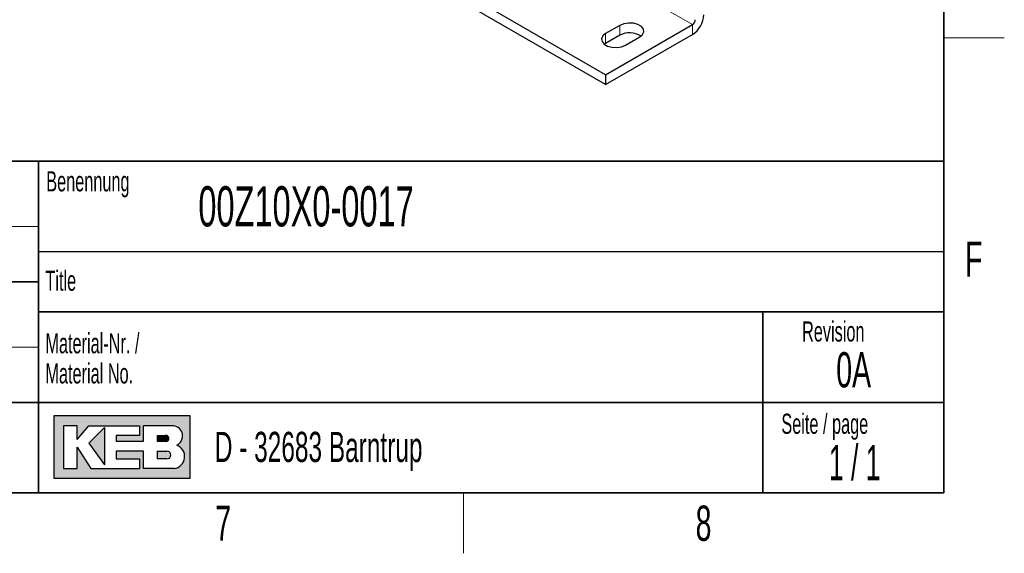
# Model space of a CAD drawing. Header units: millimetres. Extents: x 5 to 418, y 2 to 292.
# Tile 31 of 41: x 316 to 414, y 6 to 59. Entities that reach past the tile are written whole.
import ezdxf

# ---------------------------------------------------------------- set-up
doc = ezdxf.new("R2010")
doc.units = ezdxf.units.MM
doc.layers.add('SLD-0', color=7, linetype='Continuous')
doc.styles.add('SLDTEXTSTYLE0', font='TXT', dxfattribs={"width": 0.605})
doc.styles.add('SLDTEXTSTYLE1', font='TXT', dxfattribs={"width": 0.563})

# ---------------------------------------------------------------- blocks, each defined once
blk = doc.blocks.new('SW_NOTE_0_2')
at = {"layer": 'SLD-0', "color": 0, "char_height": 2, "attachment_point": 1, "style": 'SLDTEXTSTYLE0'}
for s, insert in [('Material-Nr. /', (0, 2.5781354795)), ('Material No.', (0, -0.4218645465))]:
    blk.add_mtext(s, dxfattribs=dict(at, insert=insert))

msp = doc.modelspace()

# ---------------------------------------------------------------- hatches: boundary and pattern name
at = {"linetype": 'Continuous'}
h = msp.add_hatch(color=7, dxfattribs=at)
h.paths.add_polyline_path([(319.519086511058, 13.45626988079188), (333.083981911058, 13.45626988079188), (333.083981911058, 19.65736492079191), (319.519086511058, 19.65736492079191)], flags=0)
edge = h.paths.add_edge_path(flags=0)
edge.add_arc((331.3188604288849, 15.61738520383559), 1.20464082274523, -81.72003226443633, 70.1709600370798, ccw=False)
edge.add_line((331.4923410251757, 14.42530131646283), (331.480008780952, 14.42519098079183))
edge.add_line((331.480008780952, 14.42519098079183), (328.4331606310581, 14.42519098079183))
edge.add_line((328.4331606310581, 14.42519098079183), (328.4331606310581, 16.16924896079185))
edge.add_line((328.4331606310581, 16.16924896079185), (325.7201815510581, 16.16924896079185))
edge.add_line((325.7201815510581, 16.16924896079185), (325.7201815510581, 15.39411208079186))
edge.add_line((325.7201815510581, 15.39411208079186), (328.0455921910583, 15.39411208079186))
edge.add_line((328.0455921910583, 15.39411208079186), (328.0455921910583, 14.42519098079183))
edge.add_line((328.0455921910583, 14.42519098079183), (323.2009866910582, 14.42519098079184))
edge.add_line((323.2009866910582, 14.42519098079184), (321.8444971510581, 16.55681740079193))
edge.add_line((321.8444971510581, 16.55681740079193), (321.8444971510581, 14.42519098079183))
edge.add_line((321.8444971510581, 14.42519098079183), (320.4880076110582, 14.42519098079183))
edge.add_line((320.4880076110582, 14.42519098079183), (320.4880076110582, 18.68844382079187))
edge.add_line((320.4880076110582, 18.68844382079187), (321.8444971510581, 18.68844382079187))
edge.add_line((321.8444971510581, 18.68844382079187), (321.8444971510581, 17.33195428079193))
edge.add_line((321.8444971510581, 17.33195428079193), (323.0072024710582, 18.68844382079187))
edge.add_line((323.0072024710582, 18.68844382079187), (328.0455921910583, 18.68844382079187))
edge.add_line((328.0455921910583, 18.68844382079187), (328.0455921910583, 17.71952272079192))
edge.add_line((328.0455921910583, 17.71952272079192), (325.7201815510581, 17.71952272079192))
edge.add_line((325.7201815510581, 17.71952272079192), (325.7201815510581, 17.13817006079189))
edge.add_line((325.7201815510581, 17.13817006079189), (328.4331606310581, 17.13817006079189))
edge.add_line((328.4331606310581, 17.13817006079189), (328.4331606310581, 18.68844382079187))
edge.add_line((328.4331606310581, 18.68844382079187), (331.4242487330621, 18.68844382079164))
edge.add_line((331.4242487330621, 18.68844382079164), (331.4256482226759, 18.68844382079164))
edge.add_line((331.4256482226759, 18.68844382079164), (331.4259454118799, 18.68845828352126))
edge.add_arc((331.2860949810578, 17.67430640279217), 1.023749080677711, -64.45894120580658, 82.14849338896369, ccw=False)
msp.add_hatch(color=7, dxfattribs=at).paths.add_polyline_path([(324.5574762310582, 14.81275942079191), (324.557476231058, 18.49465960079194), (323.0072024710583, 16.94438584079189)], flags=0)
h = msp.add_hatch(color=7, dxfattribs=at)
edge = h.paths.add_edge_path(flags=0)
edge.add_line((329.7896501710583, 17.13817006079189), (330.6013652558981, 17.13817006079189))
edge.add_arc((330.6568434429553, 17.42884639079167), 0.2959232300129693, 259.1945394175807, 460.8054605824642)
edge.add_line((330.6013652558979, 17.71952272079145), (329.7896501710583, 17.71952272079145))
edge.add_line((329.7896501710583, 17.71952272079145), (329.7896501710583, 17.13817006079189))
h = msp.add_hatch(color=7, dxfattribs=at)
edge = h.paths.add_edge_path(flags=0)
edge.add_line((329.7896501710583, 15.39411208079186), (330.7588584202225, 15.39411208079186))
edge.add_arc((330.7588584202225, 15.78168052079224), 0.3875684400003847, 270.0000000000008, 450.0000000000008)
edge.add_line((330.7588584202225, 16.16924896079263), (330.7386620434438, 16.16924896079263))
edge.add_line((330.7386620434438, 16.16924896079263), (329.7896501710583, 16.16924896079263))
edge.add_line((329.7896501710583, 16.16924896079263), (329.7896501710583, 15.39411208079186))

# ---------------------------------------------------------------- linework, layer by layer
at = {"color": 7, "linetype": 'Continuous', "lineweight": 18}
for p, q in [((382.9978363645, 58.5718490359), (321.0552823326, 94.3305243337)), ((375.7853471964, 58.4902082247), (375.7853471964, 57.5103592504)), ((382.9978363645, 57.5920000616), (382.9978363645, 58.5718490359)), ((374.371133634, 57.6738001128), (374.371133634, 56.6939511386))]:
    msp.add_line(p, q, dxfattribs=at)
at = {"color": 7, "linetype": 'Continuous', "lineweight": 25}
for p, q in [((374.371133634, 53.5917595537), (312.4285796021, 89.3504348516)), ((374.371133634, 52.6119105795), (312.4285796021, 88.3705858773)), ((374.371133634, 53.5917595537), (382.9978363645, 58.5718490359)), ((375.7853471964, 58.4902082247), (374.371133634, 57.6738001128)), ((374.371133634, 52.6119105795), (382.9978363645, 57.5920000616)), ((375.7853471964, 57.5103592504), (374.371133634, 56.6939511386)), ((376.3510326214, 56.5308287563), (377.7652461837, 57.3472368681)), ((374.371133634, 56.6939511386), (374.2476353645, 56.6123899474)), ((374.371133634, 53.5917595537), (374.371133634, 52.6119105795))]:
    msp.add_line(p, q, dxfattribs=at)
at = {"color": 7, "linetype": 'Continuous', "lineweight": 25, "flags": 128}
for points in [[(377.7652461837, 57.3472368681), (378.0441275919, 57.5771612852), (378.1699692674, 57.8482830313), (378.1275928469, 58.1279008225), (377.9221095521, 58.3822886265), (377.578303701, 58.5807635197), (377.1376433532, 58.6993865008), (376.6532786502, 58.7238498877), (376.1836311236, 58.6512030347), (375.7853471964, 58.4902082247)], [(374.371133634, 57.6738001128), (374.0922522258, 57.4438756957), (373.9664105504, 57.1727539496), (374.0087869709, 56.8931361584), (374.2142702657, 56.6387483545), (374.5580761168, 56.4402734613), (374.9987364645, 56.3216504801), (375.4831011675, 56.2971870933), (375.9527486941, 56.3698339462), (376.3510326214, 56.5308287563)]]:
    msp.add_lwpolyline(points, dxfattribs=at)
at = {"color": 7, "linetype": 'Continuous', "lineweight": 25}
for centre, radius, start, end in [((381.6728614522, 59.6633692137), 2.458887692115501, 302.60547834, 357.3945215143), ((382.6665926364, 59.0896913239), 0.6147219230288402, 302.60547834, 357.3945215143), ((376.7676138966, 55.6789852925), 2.078167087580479, 57.3517208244, 118.2071095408)]:
    msp.add_arc(centre, radius, start, end, dxfattribs=at)
at = {"layer": 'SLD-0', "lineweight": 35}
for p, q in [((408, 12), (408, 282.5)), ((318, 45), (266.3304509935, 45)), ((318, 45), (318, 12)), ((318, 45), (318, 40.1053465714)), ((318, 45), (408, 45)), ((318, 45), (318, 12)), ((408, 45), (408, 12)), ((266.3304509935, 33), (318, 33)), ((408, 30), (318, 30)), ((390, 12), (390, 30)), ((266.3304509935, 21), (318, 21)), ((318, 21), (390, 21)), ((390, 21), (408, 21)), ((26, 12), (408, 12)), ((266.3304509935, 12), (318, 12)), ((408, 12), (318, 12))]:
    msp.add_line(p, q, dxfattribs=at)
at = {"layer": 'SLD-0', "lineweight": 18}
for p, q in [((408, 57.25), (414, 57.25)), ((266.3304509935, 38.5), (318, 38.5)), ((266.3304509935, 26.5), (318, 26.5)), ((360.25, 6), (360.25, 12))]:
    msp.add_line(p, q, dxfattribs=at)
at = {"layer": 'SLD-0'}
for p, q in [((318, 36), (408, 36)), ((331.4242487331, 18.6884438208), (331.4256482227, 18.6884438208)), ((331.4256482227, 18.6884438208), (331.4259454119, 18.6884582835)), ((331.480008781, 14.4251909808), (331.4923410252, 14.4253013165))]:
    msp.add_line(p, q, dxfattribs=at)
at = {"layer": 'SLD-0', "linetype": 'Continuous'}
for p, q in [((333.0839819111, 19.6573649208), (319.5190865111, 19.6573649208)), ((319.5190865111, 19.6573649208), (319.5190865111, 13.4562698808)), ((333.0839819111, 13.4562698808), (333.0839819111, 19.6573649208)), ((321.8444971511, 18.6884438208), (320.4880076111, 18.6884438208)), ((320.4880076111, 18.6884438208), (320.4880076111, 14.4251909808)), ((321.8444971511, 17.3319542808), (323.0072024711, 18.6884438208)), ((321.8444971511, 17.3319542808), (321.8444971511, 18.6884438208)), ((323.0072024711, 18.6884438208), (328.0455921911, 18.6884438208)), ((328.0455921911, 18.6884438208), (328.0455921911, 17.7195227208)), ((331.4242487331, 18.6884438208), (328.4331606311, 18.6884438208)), ((328.4331606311, 17.1381700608), (328.4331606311, 18.6884438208)), ((331.4242487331, 18.6884438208), (331.4256482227, 18.6884438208)), ((331.4256482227, 18.6884438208), (331.4259454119, 18.6884582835)), ((324.5574762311, 18.4946596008), (323.0072024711, 16.9443858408)), ((324.5574762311, 18.4946596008), (324.5574762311, 14.8127594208)), ((325.7201815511, 17.7195227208), (325.7201815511, 17.1381700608)), ((328.0455921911, 17.7195227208), (325.7201815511, 17.7195227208)), ((329.7896501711, 17.7195227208), (330.6013652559, 17.7195227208)), ((329.7896501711, 17.7195227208), (329.7896501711, 17.1381700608)), ((323.0072024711, 16.9443858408), (324.5574762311, 14.8127594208)), ((325.7201815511, 17.1381700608), (328.4331606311, 17.1381700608)), ((329.7896501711, 17.1381700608), (330.6013652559, 17.1381700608)), ((321.8444971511, 14.4251909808), (321.8444971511, 16.5568174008)), ((321.8444971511, 16.5568174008), (323.2009866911, 14.4251909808)), ((325.7201815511, 16.1692489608), (325.7201815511, 15.3941120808)), ((328.4331606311, 16.1692489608), (325.7201815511, 16.1692489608)), ((328.4331606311, 14.4251909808), (328.4331606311, 16.1692489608)), ((329.7896501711, 16.1692489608), (330.7588584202, 16.1692489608)), ((329.7896501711, 16.1692489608), (329.7896501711, 15.3941120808)), ((330.7386620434, 16.1692489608), (330.7588584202, 16.1692489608)), ((325.7201815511, 15.3941120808), (328.0455921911, 15.3941120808)), ((328.0455921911, 15.3941120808), (328.0455921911, 14.4251909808)), ((330.7588584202, 15.3941120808), (329.7896501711, 15.3941120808)), ((320.4880076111, 14.4251909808), (321.8444971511, 14.4251909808)), ((323.2009866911, 14.4251909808), (328.0455921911, 14.4251909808)), ((331.480008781, 14.4251909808), (328.4331606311, 14.4251909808)), ((331.480008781, 14.4251909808), (331.4923410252, 14.4253013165)), ((319.5190865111, 13.4562698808), (333.0839819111, 13.4562698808))]:
    msp.add_line(p, q, dxfattribs=at)
for centre, radius, start, end in [((331.2860949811, 17.6743064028), 1.023749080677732, 295.5410587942, 82.148493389), ((330.656843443, 17.4288463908), 0.2959232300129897, 259.1945394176, 100.8054605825), ((331.3188604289, 15.6173852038), 1.204640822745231, 278.2799677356, 70.1709600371), ((330.7588584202, 15.7816805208), 0.3875684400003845, 270, 90)]:
    msp.add_arc(centre, radius, start, end, dxfattribs=at)

# ---------------------------------------------------------------- block references
at = {"layer": 'SLD-0'}
msp.add_blockref('SW_NOTE_0_2', (318.6797653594, 25.3096913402), dxfattribs=at)

# ---------------------------------------------------------------- texts
for s, insert, char_height, attachment_point, style in [('Benennung', (318.7636716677, 43.9908879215), 2, 1, 'SLDTEXTSTYLE0'), ('00Z10X0-0017', (333.8826865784, 42.5045188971), 4, 1, 'SLDTEXTSTYLE0'), ('F', (410.9536166, 37.0010772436), 3.5, 2, 'SLDTEXTSTYLE0'), ('Title', (318.6797653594, 34.1107265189), 2, 1, 'SLDTEXTSTYLE0'), ('Revision', (393.8965220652, 29.0591225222), 2, 1, 'SLDTEXTSTYLE0'), ('0A', (399.0228237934, 26.0023621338), 3.5, 2, 'SLDTEXTSTYLE0'), ('Seite / page', (391.8390568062, 19.8830679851), 2, 1, 'SLDTEXTSTYLE0'), ('D - 32683 Barntrup', (335.5202035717, 18.0786992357), 3, 1, 'SLDTEXTSTYLE0'), ('1 / 1', (399.1297679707, 16.7706515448), 3.5, 2, 'SLDTEXTSTYLE1'), ('8', (384.1027123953, 10.7429955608), 3.5, 2, 'SLDTEXTSTYLE0'), ('7', (336.3527123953, 10.7429955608), 3.5, 2, 'SLDTEXTSTYLE0')]:
    msp.add_mtext(s, dxfattribs=dict(at, insert=insert, char_height=char_height, attachment_point=attachment_point, style=style))

doc.saveas('drawing.dxf')
